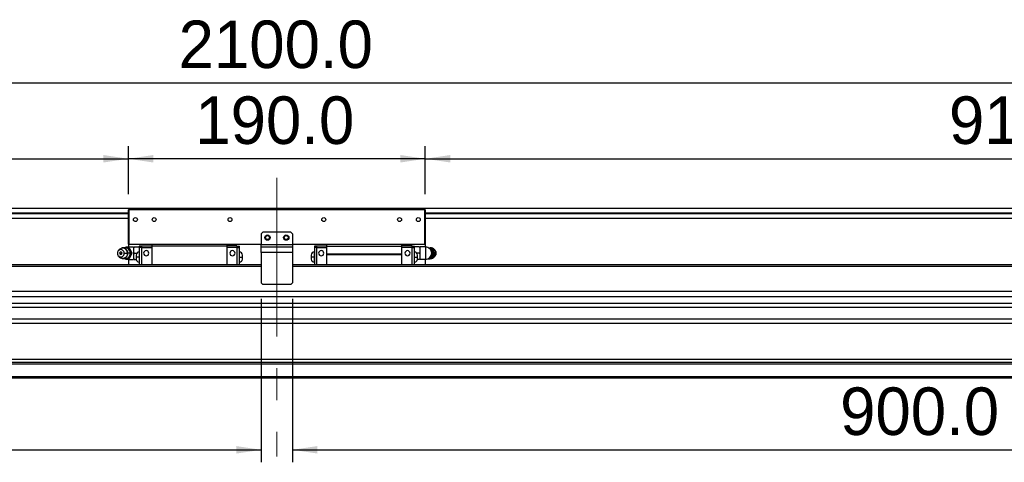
# Model space of a CAD drawing. Header units: millimetres. Extents: x 40 to 3320, y 40 to 2336.
# Tile 5 of 8: x 1158 to 1788, y 1153 to 1437. Entities that reach past the tile are written whole.
import ezdxf

# ---------------------------------------------------------------- set-up
doc = ezdxf.new("R2010")
doc.units = ezdxf.units.MM
doc.header["$LTSCALE"] = 8
doc.linetypes.add('CENTERX2', pattern=[20.32, 12.7, -2.54, 2.54, -2.54])
doc.layers.add('DIMNS', color=7, linetype='Continuous')
doc.styles.add('SLDTEXTSTYLE7', font='txt')
doc.dimstyles.new('SLDDIMSTYLE5', dxfattribs={"dimtxt": 30.4, "dimasz": 16, "dimexe": 0, "dimexo": 0.0625, "dimgap": 7.6, "dimtad": 2, "dimdec": 1, "dimrnd": 1e-09, "dimzin": 4, "dimdsep": 46, "dimtxsty": 'SLDTEXTSTYLE7', "dimsah": 1, "dimcen": 0.09, "dimadec": 0, "dimazin": 1, "dimtfac": 1, "dimtdec": 1, "dimtofl": 0, "dimtmove": 0, "dimatfit": 3, "dimfxl": 0, "dimfrac": 2, "dimtolj": 1, "dimtzin": 12, "dimarcsym": 0})

# ---------------------------------------------------------------- blocks, each defined once
blk = doc.blocks.new('_D_13')
at = {"layer": 'DIMNS'}
for p, q in [((272.34, 1294.81), (272.34, 1404.15)), ((2372.34, 1294.81), (2372.34, 1404.15)), ((272.34, 1396.15), (2372.34, 1396.15))]:
    blk.add_line(p, q, dxfattribs=at)
for points in [[(272.34, 1396.15), (288.34, 1393.75), (288.34, 1398.55)], [(2372.34, 1396.15), (2356.34, 1398.55), (2356.34, 1393.75)]]:
    blk.add_solid(points, dxfattribs=at)
at = {"layer": 'DIMNS', "insert": (1259.48, 1436.03), "char_height": 30.4, "attachment_point": 1, "style": 'SLDTEXTSTYLE7'}
blk.add_mtext('2100.0', dxfattribs=at)
blk = doc.blocks.new('_D_14')
at = {"layer": 'DIMNS'}
for p, q in [((1227.34, 1325.01), (1227.34, 1355.58)), ((1417.34, 1325.01), (1417.34, 1355.58)), ((1417.34, 1347.58), (1227.34, 1347.58))]:
    blk.add_line(p, q, dxfattribs=at)
for points in [[(1227.34, 1347.58), (1243.34, 1345.18), (1243.34, 1349.98)], [(1417.34, 1347.58), (1401.34, 1349.98), (1401.34, 1345.18)]]:
    blk.add_solid(points, dxfattribs=at)
at = {"layer": 'DIMNS', "insert": (1270.16, 1387.47), "char_height": 30.4, "attachment_point": 1, "style": 'SLDTEXTSTYLE7'}
blk.add_mtext('190.0', dxfattribs=at)
blk = doc.blocks.new('_D_15')
at = {"layer": 'DIMNS'}
for p, q in [((309.34, 1315.31), (309.34, 1355.58)), ((1227.34, 1325.01), (1227.34, 1355.58)), ((309.34, 1347.58), (1227.34, 1347.58))]:
    blk.add_line(p, q, dxfattribs=at)
for points in [[(309.34, 1347.58), (325.34, 1345.18), (325.34, 1349.98)], [(1227.34, 1347.58), (1211.34, 1349.98), (1211.34, 1345.18)]]:
    blk.add_solid(points, dxfattribs=at)
at = {"layer": 'DIMNS', "char_height": 30.4, "attachment_point": 1, "style": 'SLDTEXTSTYLE7'}
for s, insert in [('918.0', (690.6, 1387.47)), ('=T/2+18mm', (787.46, 1387.47))]:
    blk.add_mtext(s, dxfattribs=dict(at, insert=insert))
blk = doc.blocks.new('_D_16')
at = {"layer": 'DIMNS'}
for p, q in [((1417.34, 1325.01), (1417.34, 1355.58)), ((2335.34, 1315.31), (2335.34, 1355.58)), ((1417.34, 1347.58), (2335.34, 1347.58))]:
    blk.add_line(p, q, dxfattribs=at)
for points in [[(1417.34, 1347.58), (1433.34, 1345.18), (1433.34, 1349.98)], [(2335.34, 1347.58), (2319.34, 1349.98), (2319.34, 1345.18)]]:
    blk.add_solid(points, dxfattribs=at)
at = {"layer": 'DIMNS', "char_height": 30.4, "attachment_point": 1, "style": 'SLDTEXTSTYLE7'}
for s, insert in [('918.0', (1752.37, 1387.47)), ('=T/2+18mm', (1849.23, 1387.47))]:
    blk.add_mtext(s, dxfattribs=dict(at, insert=insert))
blk = doc.blocks.new('_D_17')
at = {"layer": 'DIMNS'}
for p, q in [((1312.34, 1257.99), (1312.34, 1153.35)), ((412.34, 1250.99), (412.34, 1153.35)), ((412.34, 1161.35), (1312.34, 1161.35))]:
    blk.add_line(p, q, dxfattribs=at)
for points in [[(412.34, 1161.35), (428.34, 1158.95), (428.34, 1163.75)], [(1312.34, 1161.35), (1296.34, 1163.75), (1296.34, 1158.95)]]:
    blk.add_solid(points, dxfattribs=at)
at = {"layer": 'DIMNS', "insert": (805.13, 1201.24), "char_height": 30.4, "attachment_point": 1, "style": 'SLDTEXTSTYLE7'}
blk.add_mtext('900.0', dxfattribs=at)
blk = doc.blocks.new('_D_18')
at = {"layer": 'DIMNS'}
for p, q in [((1332.34, 1257.99), (1332.34, 1153.35)), ((2232.34, 1250.99), (2232.34, 1153.35)), ((1332.34, 1161.35), (2232.34, 1161.35))]:
    blk.add_line(p, q, dxfattribs=at)
for points in [[(1332.34, 1161.35), (1348.34, 1158.95), (1348.34, 1163.75)], [(2232.34, 1161.35), (2216.34, 1163.75), (2216.34, 1158.95)]]:
    blk.add_solid(points, dxfattribs=at)
at = {"layer": 'DIMNS', "insert": (1682.72, 1201.24), "char_height": 30.4, "attachment_point": 1, "style": 'SLDTEXTSTYLE7'}
blk.add_mtext('900.0', dxfattribs=at)

msp = doc.modelspace()

# ---------------------------------------------------------------- linework, layer by layer
at = {"color": 7, "linetype": 'Continuous', "lineweight": 25}
for p, q in [((305.34, 1316), (2339.34, 1316)), ((1227.64, 1315.15), (1227.34, 1314.85)), ((1227.64, 1314.85), (1227.34, 1314.85)), ((1227.34, 1292.95), (1227.34, 1314.85)), ((1227.64, 1315.15), (1417.04, 1315.15)), ((1227.64, 1315.15), (1227.64, 1314.85)), ((1417.04, 1314.85), (1227.64, 1314.85)), ((1227.64, 1314.85), (1227.64, 1292.95)), ((1417.04, 1315.15), (1417.04, 1314.85)), ((1417.34, 1314.85), (1417.04, 1315.15)), ((1417.04, 1292.95), (1417.04, 1314.85)), ((1417.34, 1314.85), (1417.04, 1314.85)), ((1417.34, 1314.85), (1417.34, 1292.95)), ((305.34, 1309.5), (1227.34, 1309.5)), ((1417.34, 1309.5), (2339.34, 1309.5)), ((1313.34, 1300.65), (1312.34, 1299.65)), ((1312.34, 1299.65), (1312.34, 1292.65)), ((1331.34, 1300.65), (1313.34, 1300.65)), ((1332.34, 1299.65), (1331.34, 1300.65)), ((1332.34, 1299.65), (1332.34, 1292.65)), ((1227.64, 1292.95), (1227.34, 1292.95)), ((1227.34, 1292.95), (1227.64, 1292.65)), ((1227.34, 1292.95), (1227.34, 1291.15)), ((1227.64, 1292.95), (1312.34, 1292.95)), ((1227.64, 1292.95), (1227.64, 1292.65)), ((1312.34, 1292.65), (1227.64, 1292.65)), ((1235.84, 1291.75), (1234.34, 1291.75)), ((1234.34, 1291.75), (1234.34, 1290.81)), ((1235.84, 1291.85), (1235.84, 1290.9)), ((1235.84, 1291.85), (1242.34, 1291.85)), ((1242.34, 1292.65), (1242.34, 1291.65)), ((1290.34, 1291.65), (1242.34, 1291.65)), ((1242.34, 1291.65), (1242.34, 1279.65)), ((1290.34, 1292.65), (1290.34, 1291.65)), ((1296.84, 1291.85), (1290.34, 1291.85)), ((1290.34, 1291.65), (1290.34, 1279.65)), ((1296.84, 1291.85), (1296.84, 1290.9)), ((1296.84, 1291.75), (1298.34, 1291.75)), ((1298.34, 1290.81), (1298.34, 1291.75)), ((1312.34, 1292.65), (1332.34, 1292.65)), ((1312.34, 1291.15), (1312.34, 1292.65)), ((1332.34, 1292.95), (1417.04, 1292.95)), ((1417.04, 1292.65), (1332.34, 1292.65)), ((1332.34, 1292.65), (1332.34, 1291.15)), ((1347.84, 1291.75), (1346.34, 1291.75)), ((1346.34, 1291.75), (1346.34, 1290.81)), ((1347.84, 1290.9), (1347.84, 1291.85)), ((1347.84, 1291.85), (1354.34, 1291.85)), ((1354.34, 1291.65), (1354.34, 1292.65)), ((1354.34, 1291.65), (1402.34, 1291.65)), ((1354.34, 1286.65), (1354.34, 1291.65)), ((1402.34, 1291.65), (1402.34, 1292.65)), ((1408.84, 1291.85), (1402.34, 1291.85)), ((1402.34, 1286.65), (1402.34, 1291.65)), ((1408.84, 1290.9), (1408.84, 1291.85)), ((1408.84, 1291.75), (1410.34, 1291.75)), ((1410.34, 1290.81), (1410.34, 1291.75)), ((1417.04, 1292.95), (1417.04, 1292.65)), ((1417.34, 1292.95), (1417.04, 1292.95)), ((1417.34, 1292.95), (1417.04, 1292.65)), ((1417.34, 1292.95), (1417.34, 1291.15)), ((1221.53, 1289.43), (1220.95, 1288.78)), ((1220.95, 1285.52), (1221.53, 1284.86)), ((1224.67, 1287.15), (1226.75, 1287.15)), ((1227.2, 1290.65), (1227.91, 1290.65)), ((1227.24, 1291.15), (1230.67, 1291.15)), ((1229.06, 1287.15), (1229.77, 1287.15)), ((1230.84, 1289.15), (1230.84, 1291.15)), ((1230.84, 1285.15), (1230.84, 1289.15)), ((1230.84, 1283.15), (1230.84, 1285.15)), ((1231.01, 1291.15), (1234.34, 1291.15)), ((1231.01, 1287.15), (1232.73, 1287.15)), ((1232.34, 1286), (1232.34, 1284.65)), ((1234.34, 1287.9), (1234.24, 1287.9)), ((1235.84, 1290.81), (1234.34, 1290.81)), ((1234.34, 1290.81), (1234.34, 1279.65)), ((1235.84, 1290.9), (1242.34, 1290.9)), ((1235.84, 1290.9), (1235.84, 1279.65)), ((1296.84, 1290.9), (1290.34, 1290.9)), ((1296.84, 1290.9), (1296.84, 1279.65)), ((1296.84, 1290.81), (1298.34, 1290.81)), ((1298.34, 1279.65), (1298.34, 1290.81)), ((1298.44, 1287.9), (1298.34, 1287.9)), ((1300.34, 1284.65), (1300.34, 1286)), ((1312.34, 1287.65), (1312.34, 1291.15)), ((1312.34, 1291.15), (1332.34, 1291.15)), ((1312.34, 1287.65), (1312.34, 1268.15)), ((1332.34, 1287.65), (1312.34, 1287.65)), ((1332.34, 1291.15), (1332.34, 1287.65)), ((1332.34, 1287.65), (1332.34, 1268.15)), ((1344.34, 1286), (1344.34, 1284.65)), ((1346.34, 1287.9), (1346.24, 1287.9)), ((1347.84, 1290.81), (1346.34, 1290.81)), ((1346.34, 1290.81), (1346.34, 1279.65)), ((1347.84, 1279.65), (1347.84, 1290.9)), ((1347.84, 1290.9), (1354.34, 1290.9)), ((1354.34, 1286.25), (1354.34, 1286.65)), ((1354.34, 1286.65), (1402.34, 1286.65)), ((1354.34, 1286.25), (1402.34, 1286.25)), ((1354.34, 1279.65), (1354.34, 1286.25)), ((1408.84, 1290.9), (1402.34, 1290.9)), ((1402.34, 1286.25), (1402.34, 1286.65)), ((1402.34, 1279.65), (1402.34, 1286.25)), ((1408.84, 1279.65), (1408.84, 1290.9)), ((1408.84, 1290.81), (1410.34, 1290.81)), ((1413.68, 1291.15), (1410.34, 1291.15)), ((1410.34, 1279.65), (1410.34, 1290.81)), ((1410.44, 1287.9), (1410.34, 1287.9)), ((1413.68, 1287.15), (1411.96, 1287.15)), ((1412.34, 1284.65), (1412.34, 1286)), ((1413.84, 1291.15), (1413.84, 1289.15)), ((1413.84, 1289.15), (1413.84, 1285.15)), ((1413.84, 1285.15), (1413.84, 1283.15)), ((1417.44, 1291.15), (1414.02, 1291.15)), ((1419.25, 1290.65), (1420.5, 1290.65)), ((1421.21, 1290.65), (1420.5, 1290.65)), ((1423.07, 1287.15), (1422.36, 1287.15)), ((1423.74, 1288.78), (1423.16, 1289.43)), ((1423.16, 1284.86), (1423.74, 1285.52)), ((1424.34, 1287.15), (1424.01, 1287.15)), ((1227.34, 1279.65), (284.34, 1279.65)), ((1312.34, 1279.65), (284.34, 1279.65)), ((1222.88, 1283.99), (1223.33, 1283.91)), ((1227.2, 1283.65), (1227.91, 1283.65)), ((1227.24, 1283.15), (1230.67, 1283.15)), ((1227.34, 1283.15), (1227.34, 1279.65)), ((1231.01, 1283.15), (1232.35, 1283.15)), ((1232.34, 1284.65), (1232.34, 1283.3)), ((1234.34, 1284.65), (1234.24, 1284.65)), ((1234.24, 1281.4), (1234.34, 1281.4)), ((1298.34, 1284.65), (1298.44, 1284.65)), ((1298.34, 1281.4), (1298.44, 1281.4)), ((1300.34, 1283.3), (1300.34, 1284.65)), ((2360.34, 1279.65), (1332.34, 1279.65)), ((1344.34, 1284.65), (1344.34, 1283.3)), ((1346.34, 1284.65), (1346.24, 1284.65)), ((1346.24, 1281.4), (1346.34, 1281.4)), ((1410.34, 1284.65), (1410.44, 1284.65)), ((1410.34, 1281.4), (1410.44, 1281.4)), ((1412.34, 1283.3), (1412.34, 1284.65)), ((1413.68, 1283.15), (1412.34, 1283.15)), ((1417.44, 1283.15), (1414.02, 1283.15)), ((1417.34, 1283.15), (1417.34, 1279.65)), ((2360.34, 1279.65), (1417.34, 1279.65)), ((1419.37, 1283.65), (1420.5, 1283.65)), ((1421.21, 1283.65), (1420.5, 1283.65)), ((1312.34, 1268.15), (1313.34, 1267.15)), ((1331.34, 1267.15), (1313.34, 1267.15)), ((1331.34, 1267.15), (1332.34, 1268.15)), ((2184.84, 1262.64), (459.84, 1262.64)), ((2360.34, 1254.98), (284.34, 1254.98)), ((2184.84, 1259.24), (459.84, 1259.24)), ((2360.34, 1252.39), (284.34, 1252.39)), ((2360.34, 1244.88), (284.34, 1244.88)), ((2360.34, 1242.28), (284.34, 1242.28)), ((2360.34, 1219.15), (284.34, 1219.15)), ((2360.34, 1217.15), (284.34, 1217.15)), ((2360.34, 1216.15), (284.34, 1216.15)), ((2360.34, 1208.15), (284.34, 1208.15)), ((2360.34, 1207.15), (284.34, 1207.15))]:
    msp.add_line(p, q, dxfattribs=at)
at = {"color": 8, "linetype": 'Continuous', "lineweight": 25}
for p, q in [((305.34, 1313), (1227.34, 1313)), ((305.34, 1312.5), (1227.34, 1312.5)), ((1417.34, 1313), (2339.34, 1313)), ((1417.34, 1312.5), (2339.34, 1312.5)), ((1234.24, 1287.9), (1234.24, 1284.65)), ((1298.44, 1284.65), (1298.44, 1287.9)), ((1346.24, 1287.9), (1346.24, 1284.65)), ((1410.44, 1284.65), (1410.44, 1287.9)), ((1234.24, 1284.65), (1234.24, 1281.4)), ((1298.44, 1281.4), (1298.44, 1284.65)), ((1346.24, 1284.65), (1346.24, 1281.4)), ((1410.44, 1281.4), (1410.44, 1284.65)), ((1312.34, 1278.65), (284.34, 1278.65)), ((2360.34, 1278.65), (1332.34, 1278.65))]:
    msp.add_line(p, q, dxfattribs=at)
at = {"color": 7, "linetype": 'Continuous', "lineweight": 25, "flags": 128}
for points in [[(1227.24, 1291.15), (1226.01, 1290.95), (1225.37, 1290.68)], [(1424.34, 1287.15), (1424.18, 1288.05), (1423.74, 1288.78)], [(1423.74, 1285.52), (1424.18, 1286.25), (1424.34, 1287.15)], [(1225.23, 1283.69), (1226.01, 1283.34), (1227.25, 1283.15)]]:
    msp.add_lwpolyline(points, dxfattribs=at)
at = {"color": 7, "linetype": 'Continuous', "lineweight": 25}
for centre, radius in [((1231.84, 1308.65), 1.25), ((1243.84, 1308.65), 1.25), ((1292.34, 1308.65), 1.25), ((1352.34, 1308.65), 1.25), ((1400.84, 1308.65), 1.25), ((1412.84, 1308.65), 1.25), ((1316.34, 1297.15), 1.7), ((1316.34, 1297.15), 1.25), ((1328.34, 1297.15), 1.7), ((1328.34, 1297.15), 1.25)]:
    msp.add_circle(centre, radius, dxfattribs=at)
for centre, radius, start, end in [((1222.51, 1287.29), 2.17, 356.18197, 183.81803), ((1222.51, 1287), 2.17, 176.18197, 3.81803), ((1223.73, 1287.36), 3.03, 356.04713, 136.63799), ((1223.75, 1286.89), 3.01, 222.46703, 4.84785), ((1222.51, 1287.2), 0.765, 356.18186, 183.81814), ((1222.51, 1287.1), 0.765, 176.18203, 3.81797), ((1225.28, 1287.65), 2.99, 90.05038, 110.92317), ((1225.23, 1287.46), 3.19, 26.79216, 89.01522), ((1225.23, 1286.83), 3.19, 270.98478, 333.20784), ((1224.77, 1287.15), 3.73, 359.88935, 27.82137), ((1224.77, 1287.14), 3.73, 332.17863, 0.11065), ((1234.24, 1286), 1.9, 90, 180), ((1238.74, 1287.15), 1.65, 0, 180), ((1238.74, 1287.15), 1.65, 180, 0), ((1293.94, 1287.15), 1.65, 0, 180), ((1293.94, 1287.15), 1.65, 180, 0), ((1298.44, 1286), 1.9, 0, 90), ((1346.24, 1286), 1.9, 90, 180), ((1350.74, 1287.15), 1.65, 0, 180), ((1350.74, 1287.15), 1.65, 180, 0), ((1405.94, 1287.15), 1.65, 0, 180), ((1405.94, 1287.15), 1.65, 180, 0), ((1410.44, 1286), 1.9, 0, 90), ((1417.44, 1287.15), 4, 0, 90.01825), ((1417.44, 1287.15), 4, 270.02815, 0), ((1418.45, 1287.38), 3.3, 27.38571, 66.39954), ((1418.45, 1286.92), 3.3, 293.6027, 332.61205), ((1418.05, 1287.15), 3.76, 332.2423, 27.7577), ((1420.13, 1287.09), 3.02, 302.6577, 1.17605), ((1420.09, 1287.19), 3.06, 359.20459, 56.41367), ((1420.74, 1287.06), 3.27, 291.04222, 1.49453), ((1420.74, 1287.23), 3.27, 358.50786, 68.86743), ((1225.28, 1286.64), 3, 248.38678, 269.94674), ((1234.24, 1283.3), 1.9, 180, 270), ((1298.44, 1283.3), 1.9, 270, 360), ((1346.24, 1283.3), 1.9, 180, 270), ((1410.44, 1283.3), 1.9, 270, 360)]:
    msp.add_arc(centre, radius, start, end, dxfattribs=at)
for points in [[(1222.41, 1287.15), (1222.14, 1287.15), (1221.91, 1287.15), (1221.74, 1287.15)], [(1222.41, 1287.15), (1222.68, 1287.15), (1222.98, 1287.15), (1223.27, 1287.15)], [(1227.2, 1290.65), (1227.47, 1290.06), (1227.76, 1289.48), (1228.07, 1288.9)], [(1228.07, 1285.4), (1227.76, 1284.81), (1227.47, 1284.23), (1227.2, 1283.65)], [(1228.89, 1288.9), (1228.58, 1289.48), (1228.25, 1290.06), (1227.91, 1290.65)], [(1227.91, 1283.65), (1228.25, 1284.23), (1228.58, 1284.81), (1228.89, 1285.4)], [(1228.07, 1288.9), (1228.38, 1288.31), (1228.71, 1287.73), (1229.06, 1287.15)], [(1229.06, 1287.15), (1228.71, 1286.56), (1228.38, 1285.98), (1228.07, 1285.4)], [(1229.77, 1287.15), (1229.49, 1287.73), (1229.2, 1288.31), (1228.89, 1288.9)], [(1228.89, 1285.4), (1229.2, 1285.98), (1229.49, 1286.56), (1229.77, 1287.15)], [(1420.5, 1290.65), (1420.78, 1290.06), (1421.07, 1289.48), (1421.38, 1288.9)], [(1421.38, 1285.4), (1421.07, 1284.81), (1420.78, 1284.23), (1420.5, 1283.65)], [(1422.2, 1288.9), (1421.89, 1289.48), (1421.56, 1290.06), (1421.21, 1290.65)], [(1421.21, 1283.65), (1421.56, 1284.23), (1421.89, 1284.81), (1422.2, 1285.4)], [(1421.38, 1288.9), (1421.69, 1288.31), (1422.02, 1287.73), (1422.36, 1287.15)], [(1422.36, 1287.15), (1422.02, 1286.56), (1421.69, 1285.98), (1421.38, 1285.4)], [(1423.07, 1287.15), (1422.8, 1287.73), (1422.51, 1288.31), (1422.2, 1288.9)], [(1422.2, 1285.4), (1422.51, 1285.98), (1422.8, 1286.56), (1423.07, 1287.15)], [(1225.28, 1283.65), (1224.66, 1283.65), (1224.06, 1283.65), (1223.48, 1283.65)], [(1227.2, 1283.65), (1226.54, 1283.65), (1225.9, 1283.65), (1225.28, 1283.65)]]:
    msp.add_open_spline(points, degree=3, dxfattribs=at)
for points, knots in [([(1227.06, 1287.15), (1227.05, 1287.43), (1227.02, 1288.06), (1226.61, 1288.97), (1225.91, 1289.77), (1224.99, 1290.31), (1223.97, 1290.5), (1223.21, 1290.47), (1222.86, 1290.29), (1222.81, 1290.27)], [0, 0, 0, 0, 0.133957, 0.302777, 0.473359, 0.643211, 0.810065, 0.973084, 1, 1, 1, 1]), ([(1225.28, 1290.65), (1225.2, 1290.65), (1225.03, 1290.65), (1224.78, 1290.65), (1224.53, 1290.65), (1224.28, 1290.65), (1224.04, 1290.65), (1223.8, 1290.65), (1223.61, 1290.65), (1223.5, 1290.65), (1223.48, 1290.65)], [0, 0, 0, 0, 0.135916, 0.271896, 0.407995, 0.544254, 0.680708, 0.817384, 0.954304, 1, 1, 1, 1]), ([(1223.66, 1283.86), (1223.71, 1283.85), (1224.09, 1283.78), (1224.82, 1283.95), (1225.72, 1284.38), (1226.44, 1285.08), (1226.9, 1285.96), (1227.11, 1286.68), (1227.07, 1287.08), (1227.06, 1287.15)], [0, 0, 0, 0, 0.030594, 0.21985, 0.405593, 0.589863, 0.775114, 0.963397, 1, 1, 1, 1]), ([(1227.2, 1290.65), (1227.11, 1290.65), (1226.93, 1290.65), (1226.67, 1290.65), (1226.4, 1290.65), (1226.14, 1290.65), (1225.88, 1290.65), (1225.62, 1290.65), (1225.42, 1290.65), (1225.31, 1290.65), (1225.28, 1290.65)], [0, 0, 0, 0, 0.136993, 0.273741, 0.410263, 0.546582, 0.682732, 0.818753, 0.954693, 1, 1, 1, 1]), ([(1227.07, 1287.15), (1227.09, 1287.15), (1227.08, 1287.15), (1226.98, 1287.15), (1226.88, 1287.15), (1226.75, 1287.15)], [0, 0, 0, 0, 0.5, 0.5, 1, 1, 1, 1]), ([(1228.5, 1287.15), (1228.16, 1287.15), (1227.86, 1287.15), (1227.37, 1287.15), (1227.18, 1287.15), (1227.07, 1287.15)], [0, 0, 0, 0, 0.5, 0.5, 1, 1, 1, 1]), ([(1230.84, 1289.15), (1230.85, 1289.24), (1230.85, 1289.42), (1230.86, 1289.69), (1230.87, 1289.97), (1230.9, 1290.24), (1230.92, 1290.51), (1230.96, 1290.78), (1230.99, 1291), (1231.01, 1291.12), (1231.01, 1291.15)], [0, 0, 0, 0, 0.135921, 0.271906, 0.408006, 0.544265, 0.680718, 0.817391, 0.954305, 1, 1, 1, 1]), ([(1231.01, 1287.15), (1231, 1287.24), (1230.97, 1287.42), (1230.93, 1287.69), (1230.9, 1287.96), (1230.88, 1288.24), (1230.86, 1288.51), (1230.85, 1288.78), (1230.84, 1289), (1230.84, 1289.12), (1230.84, 1289.15)], [0, 0, 0, 0, 0.1369982, 0.2737499, 0.4102733, 0.5465935, 0.6827423, 0.8187598, 0.9546955, 1, 1, 1, 1]), ([(1230.84, 1285.15), (1230.85, 1285.24), (1230.85, 1285.42), (1230.86, 1285.69), (1230.87, 1285.97), (1230.9, 1286.24), (1230.92, 1286.51), (1230.96, 1286.78), (1230.99, 1287), (1231.01, 1287.12), (1231.01, 1287.15)], [0, 0, 0, 0, 0.135921, 0.271906, 0.408006, 0.544265, 0.680718, 0.817391, 0.954305, 1, 1, 1, 1]), ([(1231.01, 1283.15), (1231, 1283.24), (1230.97, 1283.42), (1230.93, 1283.69), (1230.9, 1283.96), (1230.88, 1284.24), (1230.86, 1284.51), (1230.85, 1284.78), (1230.84, 1285), (1230.84, 1285.12), (1230.84, 1285.15)], [0, 0, 0, 0, 0.1369982, 0.2737499, 0.4102733, 0.5465935, 0.6827423, 0.8187598, 0.9546955, 1, 1, 1, 1]), ([(1413.68, 1291.15), (1413.69, 1291.06), (1413.72, 1290.87), (1413.75, 1290.6), (1413.78, 1290.33), (1413.81, 1290.06), (1413.83, 1289.78), (1413.84, 1289.51), (1413.84, 1289.3), (1413.84, 1289.18), (1413.84, 1289.15)], [0, 0, 0, 0, 0.136998, 0.27375, 0.410273, 0.546593, 0.682742, 0.81876, 0.954695, 1, 1, 1, 1]), ([(1413.84, 1289.15), (1413.84, 1289.06), (1413.84, 1288.87), (1413.83, 1288.6), (1413.82, 1288.33), (1413.79, 1288.06), (1413.77, 1287.78), (1413.73, 1287.51), (1413.7, 1287.3), (1413.68, 1287.18), (1413.68, 1287.15)], [0, 0, 0, 0, 0.135921, 0.271906, 0.408006, 0.544265, 0.680718, 0.817391, 0.954305, 1, 1, 1, 1]), ([(1413.68, 1287.15), (1413.69, 1287.06), (1413.72, 1286.87), (1413.75, 1286.6), (1413.78, 1286.33), (1413.81, 1286.06), (1413.83, 1285.78), (1413.84, 1285.51), (1413.84, 1285.3), (1413.84, 1285.18), (1413.84, 1285.15)], [0, 0, 0, 0, 0.1369982, 0.2737499, 0.4102733, 0.5465935, 0.6827423, 0.8187598, 0.9546955, 1, 1, 1, 1]), ([(1413.84, 1285.15), (1413.84, 1285.06), (1413.84, 1284.87), (1413.83, 1284.6), (1413.82, 1284.33), (1413.79, 1284.06), (1413.77, 1283.78), (1413.73, 1283.51), (1413.7, 1283.3), (1413.68, 1283.18), (1413.68, 1283.15)], [0, 0, 0, 0, 0.135921, 0.271906, 0.408006, 0.544265, 0.680718, 0.817391, 0.954305, 1, 1, 1, 1]), ([(1417.44, 1291.15), (1417.44, 1291.15), (1417.44, 1291.14), (1417.44, 1291.13), (1417.44, 1291.1), (1417.44, 1291.06), (1417.44, 1291.01), (1417.44, 1290.95), (1417.44, 1290.88), (1417.44, 1290.8), (1417.44, 1290.71), (1417.44, 1290.61), (1417.44, 1290.51), (1417.44, 1290.39), (1417.44, 1290.26), (1417.44, 1290.13), (1417.44, 1289.98), (1417.44, 1289.83), (1417.44, 1289.67), (1417.44, 1289.51), (1417.44, 1289.33), (1417.44, 1289.16), (1417.44, 1288.97), (1417.44, 1288.78), (1417.44, 1288.59), (1417.44, 1288.39), (1417.44, 1288.19), (1417.45, 1287.99), (1417.45, 1287.79), (1417.45, 1287.58), (1417.45, 1287.37), (1417.44, 1287.16), (1417.45, 1286.89), (1417.45, 1286.55), (1417.44, 1286.15), (1417.44, 1285.76), (1417.45, 1285.39), (1417.44, 1285.03), (1417.44, 1284.7), (1417.44, 1284.39), (1417.44, 1284.11), (1417.44, 1283.86), (1417.44, 1283.64), (1417.44, 1283.47), (1417.44, 1283.32), (1417.44, 1283.22), (1417.44, 1283.16), (1417.44, 1283.15), (1417.44, 1283.15)], [0, 0, 0, 0, 0.016633, 0.033266, 0.049899, 0.066532, 0.083166, 0.099799, 0.116432, 0.133064, 0.149695, 0.166326, 0.182957, 0.199588, 0.21622, 0.232853, 0.249487, 0.266122, 0.282757, 0.299392, 0.316026, 0.332656, 0.349284, 0.365923, 0.382563, 0.399183, 0.4158, 0.432432, 0.449078, 0.465722, 0.482353, 0.498974, 0.515604, 0.547903, 0.5802, 0.612485, 0.644781, 0.677073, 0.709366, 0.741659, 0.773952, 0.806244, 0.838536, 0.870828, 0.903122, 0.935415, 0.967708, 1, 1, 1, 1]), ([(1421.92, 1290.27), (1421.91, 1290.28), (1421.74, 1290.37), (1421.54, 1290.38), (1421.36, 1290.38)], [0, 0, 0, 0, 0.078465, 1, 1, 1, 1]), ([(1423.15, 1287.15), (1423.35, 1287.15), (1423.53, 1287.15), (1423.82, 1287.15), (1423.94, 1287.15), (1424.01, 1287.15)], [0, 0, 0, 0, 0.5, 0.5, 1, 1, 1, 1]), ([(1234.24, 1284.65), (1234.02, 1284.65), (1233.78, 1284.65), (1233.31, 1284.65), (1233.09, 1284.65), (1232.72, 1284.65), (1232.57, 1284.65), (1232.39, 1284.65), (1232.34, 1284.65), (1232.34, 1284.65)], [0, 0, 0, 0, 0.25, 0.25, 0.5, 0.5, 0.75, 0.75, 1, 1, 1, 1]), ([(1298.44, 1284.65), (1298.67, 1284.65), (1298.91, 1284.65), (1299.38, 1284.65), (1299.6, 1284.65), (1299.97, 1284.65), (1300.12, 1284.65), (1300.3, 1284.65), (1300.34, 1284.65), (1300.34, 1284.65)], [0, 0, 0, 0, 0.25, 0.25, 0.5, 0.5, 0.75, 0.75, 1, 1, 1, 1]), ([(1346.24, 1284.65), (1346.02, 1284.65), (1345.78, 1284.65), (1345.31, 1284.65), (1345.09, 1284.65), (1344.72, 1284.65), (1344.57, 1284.65), (1344.39, 1284.65), (1344.34, 1284.65), (1344.34, 1284.65)], [0, 0, 0, 0, 0.25, 0.25, 0.5, 0.5, 0.75, 0.75, 1, 1, 1, 1]), ([(1410.44, 1284.65), (1410.67, 1284.65), (1410.91, 1284.65), (1411.38, 1284.65), (1411.6, 1284.65), (1411.97, 1284.65), (1412.12, 1284.65), (1412.3, 1284.65), (1412.34, 1284.65), (1412.34, 1284.65)], [0, 0, 0, 0, 0.25, 0.25, 0.5, 0.5, 0.75, 0.75, 1, 1, 1, 1]), ([(1421.36, 1283.91), (1421.49, 1283.91), (1421.68, 1283.92), (1421.85, 1284.01), (1421.91, 1284.04)], [0, 0, 0, 0, 0.653848, 1, 1, 1, 1])]:
    msp.add_open_spline(points, degree=3, knots=knots, dxfattribs=at)
at = {"color": 8, "linetype": 'Continuous', "lineweight": 25}
for points, knots in [([(1227.24, 1290.65), (1227.24, 1290.68), (1227.24, 1290.88), (1227.24, 1291.08), (1227.24, 1291.12), (1227.24, 1291.15)], [0, 0, 0, 0, 0.0804, 0.5402, 1, 1, 1, 1]), ([(1227.24, 1283.15), (1227.24, 1283.17), (1227.24, 1283.22), (1227.24, 1283.42), (1227.24, 1283.62), (1227.24, 1283.65)], [0, 0, 0, 0, 0.4598, 0.9196, 1, 1, 1, 1])]:
    msp.add_open_spline(points, degree=3, knots=knots, dxfattribs=at)
at = {"layer": 'DIMNS', "linetype": 'CENTERX2', "lineweight": 18}
msp.add_line((1322.34, 1335.45), (1322.34, 1157.15), dxfattribs=at)

# ---------------------------------------------------------------- dimensions: what is measured, and where the dimension line sits
at = {"layer": 'DIMNS'}
for base, p1, p2, picture, middle in [((2372.34, 1396.15), (272.34, 1284.65), (2372.34, 1284.65), '_D_13', (1318.89, 1396.15)), ((1227.34, 1347.58), (1417.34, 1314.85), (1227.34, 1314.85), '_D_14', (1318.59, 1347.58)), ((1312.34, 1161.35), (412.34, 1261.15), (1312.34, 1268.15), '_D_17', (853.56, 1161.35)), ((2232.34, 1161.35), (1332.34, 1268.15), (2232.34, 1261.15), '_D_18', (1731.15, 1161.35))]:
    dim = msp.add_linear_dim(base=base, p1=p1, p2=p2, angle=0, dimstyle='SLDDIMSTYLE5', dxfattribs=at)
    dim.commit()
    dim.dimension.update_dxf_attribs({"geometry": picture, "text_midpoint": middle, "dimtype": 160})
for base, p1, p2, picture, middle in [((1227.34, 1347.58), (309.34, 1305.15), (1227.34, 1314.85), '_D_15', (853.56, 1347.58)), ((2335.34, 1347.58), (1417.34, 1314.85), (2335.34, 1305.15), '_D_16', (1915.32, 1347.58))]:
    dim = msp.add_linear_dim(base=base, p1=p1, p2=p2, angle=0, text='<>=T/2+18mm', dimstyle='SLDDIMSTYLE5', dxfattribs=at)
    dim.commit()
    dim.dimension.update_dxf_attribs({"geometry": picture, "text_midpoint": middle, "dimtype": 160})

doc.saveas('drawing.dxf')
